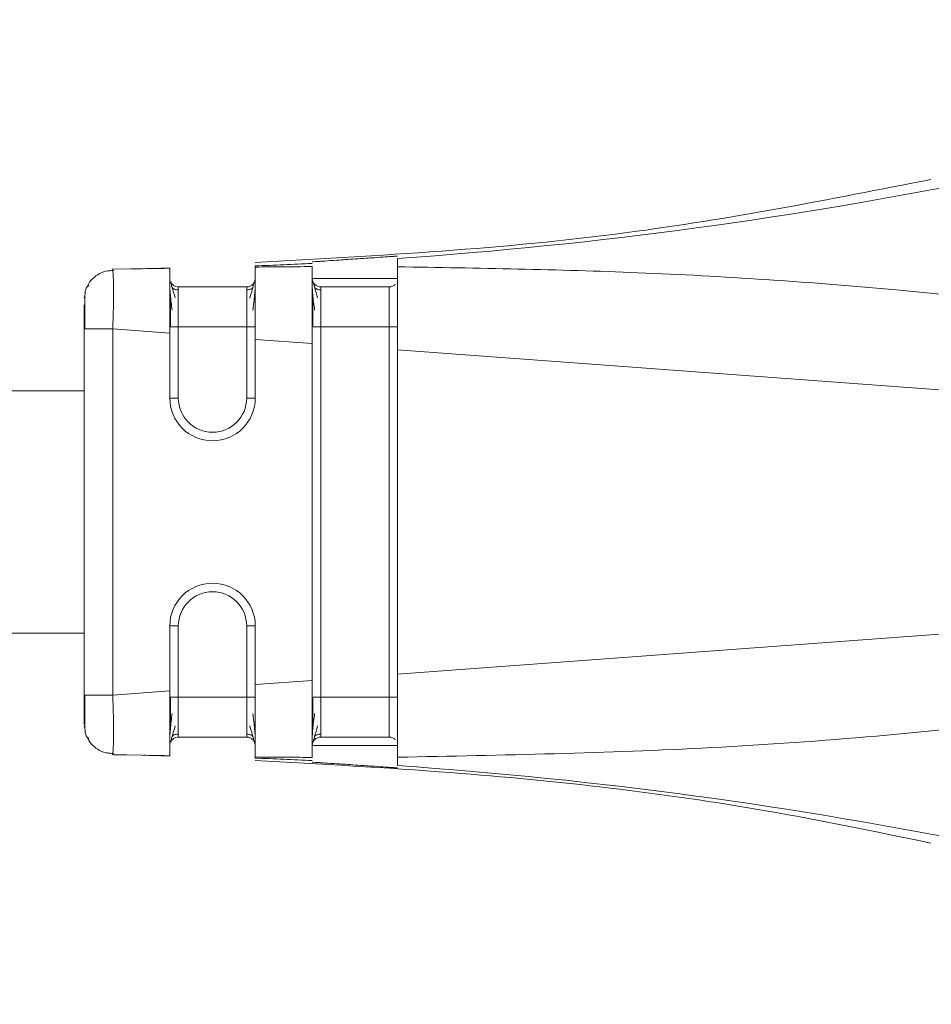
# Model space of a CAD drawing. Header units: millimetres. Extents: x -456 to 1926, y -70 to 431.
# Tile 41 of 44: x 1869 to 1885, y 156 to 173. Entities that reach past the tile are written whole.
import ezdxf

# ---------------------------------------------------------------- set-up
doc = ezdxf.new("R2010")
doc.units = ezdxf.units.MM
doc.linetypes.add('SLD-Solid', pattern=[0])

msp = doc.modelspace()

# ---------------------------------------------------------------- linework, layer by layer
at = {"color": 7, "linetype": 'SLD-Solid', "lineweight": 18}
for p, q in [((1875.449, 169.036), (1875.449, 168.889)), ((1870.439, 168.844), (1871.449, 168.863)), ((1870.447, 168.823), (1870.439, 168.844)), ((1870.462, 168.844), (1870.958, 168.855)), ((1871.454, 168.868), (1870.958, 168.855)), ((1875.449, 168.685), (1873.949, 168.685)), ((1871.599, 168.535), (1872.799, 168.535)), ((1872.948, 168.609), (1872.949, 168.622)), ((1874.099, 168.535), (1875.299, 168.535)), ((1869.949, 168.344), (1869.967, 168.437)), ((1869.949, 161.37), (1869.949, 167.799)), ((1870.449, 161.37), (1870.449, 167.799)), ((1870.449, 167.799), (1871.449, 167.725)), ((1871.449, 167.836), (1871.599, 167.836)), ((1871.599, 167.836), (1871.599, 166.585)), ((1871.599, 167.836), (1872.799, 167.836)), ((1872.799, 166.585), (1872.799, 167.836)), ((1873.949, 167.836), (1874.099, 167.836)), ((1874.099, 167.836), (1874.099, 161.333)), ((1874.099, 167.836), (1875.299, 167.836)), ((1875.299, 161.333), (1875.299, 167.836)), ((1871.449, 166.585), (1871.449, 167.725)), ((1872.949, 166.585), (1872.949, 167.615)), ((1872.949, 167.615), (1873.949, 167.541)), ((1873.949, 161.629), (1873.949, 167.541)), ((1875.449, 167.43), (1890.643, 166.306)), ((1875.449, 161.74), (1875.449, 167.43)), ((1809.539, 166.71), (1869.949, 166.71)), ((1871.449, 166.585), (1871.599, 166.585)), ((1872.949, 166.585), (1872.799, 166.585)), ((1875.449, 161.74), (1890.643, 162.863)), ((1809.539, 162.46), (1869.949, 162.46)), ((1871.449, 161.444), (1871.449, 162.585)), ((1871.449, 162.585), (1871.599, 162.585)), ((1871.599, 162.585), (1871.599, 161.333)), ((1872.799, 161.333), (1872.799, 162.585)), ((1872.949, 162.585), (1872.799, 162.585)), ((1872.949, 161.555), (1872.949, 162.585)), ((1872.949, 161.555), (1873.949, 161.629)), ((1870.449, 161.37), (1871.449, 161.444)), ((1869.949, 161.37), (1869.966, 161.37)), ((1871.599, 161.333), (1872.799, 161.333)), ((1874.099, 161.333), (1875.299, 161.333)), ((1869.949, 160.826), (1869.967, 160.733)), ((1869.957, 160.852), (1869.957, 160.781)), ((1871.599, 160.635), (1872.799, 160.635)), ((1874.099, 160.635), (1875.299, 160.635)), ((1873.949, 160.485), (1875.449, 160.485)), ((1870.439, 160.326), (1870.447, 160.346)), ((1870.439, 160.326), (1871.449, 160.307)), ((1870.958, 160.315), (1870.462, 160.325)), ((1870.958, 160.315), (1871.454, 160.301))]:
    msp.add_line(p, q, dxfattribs=at)
at = {"color": 7, "linetype": 'SLD-Solid', "lineweight": 18, "flags": 128}
for points in [[(1871.449, 161.333), (1871.451, 161.333), (1871.46, 161.333), (1871.474, 161.333), (1871.493, 161.333), (1871.515, 161.333), (1871.541, 161.333), (1871.569, 161.333), (1871.599, 161.333)], [(1873.949, 161.333), (1873.951, 161.333), (1873.96, 161.333), (1873.974, 161.333), (1873.993, 161.333), (1874.015, 161.333), (1874.041, 161.333), (1874.069, 161.333), (1874.099, 161.333)]]:
    msp.add_lwpolyline(points, dxfattribs=at)
at = {"color": 7, "linetype": 'SLD-Solid', "lineweight": 18}
for centre, radius, start, end in [((1869.99, 248.443), 79.595, 273.93236, 289.08957), ((1870.023, 248.162), 79.312, 272.11365, 272.83673), ((1874.099, 168.685), 0.15, 179.9972, 270), ((1871.599, 168.685), 0.15, 202.2284, 270), ((1872.199, 166.585), 0.75, 180, 0), ((1872.199, 166.585), 0.6, 180, 0), ((1872.199, 162.585), 0.75, 0, 180), ((1872.199, 162.585), 0.6, 0, 180), ((1871.599, 160.485), 0.15, 90, 157.0433), ((1874.099, 160.485), 0.15, 90, 180), ((1870.023, 81.009), 79.311, 87.16326, 87.88636), ((1869.99, 80.726), 79.595, 70.91041, 86.06764)]:
    msp.add_arc(centre, radius, start, end, dxfattribs=at)
for points, knots in [([(1884.805, 170.42), (1883.033, 170.072), (1879.117, 169.302), (1875.13, 169.084), (1872.945, 168.964)], [0, 0, 0, 0, 0.45216, 1, 1, 1, 1]), ([(1875.449, 169.076), (1875.438, 169.075), (1875.423, 169.075), (1875.33, 169.068), (1875.218, 169.061), (1875.069, 169.05), (1874.887, 169.038), (1874.711, 169.026), (1874.537, 169.014), (1874.349, 169.002), (1874.19, 168.991), (1874.071, 168.984), (1873.975, 168.978), (1873.959, 168.976), (1873.949, 168.975)], [0, 0, 0, 0, 0.1201084, 0.1833772, 0.2486222, 0.3470379, 0.4156022, 0.4969406, 0.5713599, 0.6382175, 0.7488006, 0.8134106, 0.8769066, 1, 1, 1, 1]), ([(1870.985, 168.855), (1870.986, 168.855), (1870.989, 168.855), (1871.306, 168.86), (1871.449, 168.863)], [0, 0, 0, 0, 0.5476621, 1, 1, 1, 1]), ([(1871.449, 168.863), (1871.449, 168.847), (1871.449, 168.817), (1871.449, 168.547), (1871.449, 168.176), (1871.449, 167.876), (1871.449, 167.725)], [0, 0, 0, 0, 0.250255, 0.500093, 0.749776, 1, 1, 1, 1]), ([(1872.949, 168.904), (1872.949, 168.902), (1872.949, 168.9), (1872.949, 168.889), (1872.949, 168.884)], [0, 0, 0, 0, 0.5536399, 1, 1, 1, 1]), ([(1873.949, 168.891), (1873.761, 168.891), (1873.428, 168.889), (1873.094, 168.886), (1872.949, 168.884)], [0, 0, 0, 0, 0.563222, 1, 1, 1, 1]), ([(1872.949, 168.884), (1872.949, 168.851), (1872.949, 168.787), (1872.948, 168.489), (1872.949, 168.09), (1872.949, 167.775), (1872.949, 167.615)], [0, 0, 0, 0, 0.256857, 0.499427, 0.744777, 1, 1, 1, 1]), ([(1873.949, 168.891), (1873.949, 168.85), (1873.949, 168.766), (1873.949, 168.447), (1873.949, 168.025), (1873.949, 167.702), (1873.949, 167.541)], [0, 0, 0, 0, 0.249034, 0.499186, 0.749184, 1, 1, 1, 1]), ([(1890.643, 166.306), (1891.17, 166.37), (1891.807, 166.447), (1892.487, 166.636), (1892.668, 166.713), (1892.744, 166.771), (1892.771, 166.8), (1892.788, 166.828), (1892.796, 166.859), (1892.793, 166.895), (1892.772, 166.934), (1892.734, 166.975), (1892.639, 167.046), (1892.442, 167.14), (1891.956, 167.309), (1890.985, 167.546), (1889.271, 167.868), (1886.91, 168.208), (1883.611, 168.559), (1879.757, 168.817), (1876.856, 168.865), (1875.449, 168.889)], [0, 0, 0, 0, 0.079633, 0.096416, 0.106506, 0.108989, 0.110947, 0.112535, 0.113904, 0.115836, 0.117972, 0.120667, 0.124353, 0.135955, 0.15357, 0.20236, 0.286651, 0.417176, 0.562519, 0.787792, 1, 1, 1, 1]), ([(1875.449, 168.889), (1875.449, 168.834), (1875.449, 168.725), (1875.449, 168.486), (1875.449, 168.369)], [0, 0, 0, 0, 0.509532, 1, 1, 1, 1]), ([(1870.467, 168.824), (1870.419, 168.822), (1870.32, 168.817), (1870.178, 168.755), (1870.056, 168.654), (1870.008, 168.561), (1869.984, 168.515)], [0, 0, 0, 0, 0.2326117, 0.4841748, 0.7442196, 1, 1, 1, 1]), ([(1870.449, 167.799), (1870.453, 167.938), (1870.461, 168.212), (1870.463, 168.557), (1870.457, 168.741), (1870.451, 168.816), (1870.448, 168.823), (1870.447, 168.823)], [0, 0, 0, 0, 0.289539, 0.569313, 0.844614, 0.990107, 1, 1, 1, 1]), ([(1870.031, 168.558), (1870.014, 168.548), (1869.981, 168.529), (1869.965, 168.465), (1869.957, 168.435)], [0, 0, 0, 0, 0.524709, 1, 1, 1, 1]), ([(1871.449, 168.62), (1871.449, 168.588), (1871.45, 168.526), (1871.458, 168.402), (1871.471, 168.268), (1871.485, 168.172), (1871.492, 168.125)], [0, 0, 0, 0, 0.262057, 0.516005, 0.761874, 1, 1, 1, 1]), ([(1871.542, 168.341), (1871.525, 168.407), (1871.497, 168.509), (1871.472, 168.595), (1871.464, 168.618), (1871.459, 168.629)], [0, 0, 0, 0, 0.485154, 0.738623, 1, 1, 1, 1]), ([(1871.599, 168.482), (1871.589, 168.483), (1871.57, 168.484), (1871.542, 168.491), (1871.515, 168.504), (1871.5, 168.516), (1871.492, 168.523)], [0, 0, 0, 0, 0.233003, 0.480022, 0.737313, 1, 1, 1, 1]), ([(1871.599, 168.535), (1871.599, 168.524), (1871.599, 168.503), (1871.599, 168.342), (1871.599, 168.111), (1871.599, 167.928), (1871.599, 167.836)], [0, 0, 0, 0, 0.250957, 0.500564, 0.749846, 1, 1, 1, 1]), ([(1872.799, 167.836), (1872.799, 167.928), (1872.799, 168.111), (1872.799, 168.342), (1872.799, 168.503), (1872.799, 168.524), (1872.799, 168.535)], [0, 0, 0, 0, 0.250154, 0.499436, 0.749043, 1, 1, 1, 1]), ([(1872.905, 168.522), (1872.897, 168.516), (1872.882, 168.503), (1872.855, 168.491), (1872.827, 168.483), (1872.808, 168.482), (1872.799, 168.482)], [0, 0, 0, 0, 0.262685, 0.519976, 0.766996, 1, 1, 1, 1]), ([(1872.938, 168.629), (1872.934, 168.617), (1872.925, 168.595), (1872.9, 168.508), (1872.873, 168.406), (1872.855, 168.338)], [0, 0, 0, 0, 0.261424, 0.514828, 1, 1, 1, 1]), ([(1872.905, 168.12), (1872.912, 168.168), (1872.926, 168.264), (1872.94, 168.399), (1872.948, 168.523), (1872.948, 168.586), (1872.949, 168.618)], [0, 0, 0, 0, 0.238194, 0.484055, 0.738008, 1, 1, 1, 1]), ([(1873.949, 168.62), (1873.949, 168.588), (1873.95, 168.526), (1873.958, 168.402), (1873.971, 168.268), (1873.985, 168.172), (1873.992, 168.125)], [0, 0, 0, 0, 0.262057, 0.516005, 0.761874, 1, 1, 1, 1]), ([(1874.042, 168.341), (1874.025, 168.407), (1873.997, 168.509), (1873.972, 168.595), (1873.964, 168.618), (1873.959, 168.629)], [0, 0, 0, 0, 0.485154, 0.738623, 1, 1, 1, 1]), ([(1874.099, 168.482), (1874.089, 168.483), (1874.07, 168.484), (1874.042, 168.491), (1874.015, 168.504), (1874, 168.516), (1873.992, 168.523)], [0, 0, 0, 0, 0.2330034, 0.4800219, 0.737313, 1, 1, 1, 1]), ([(1874.099, 168.535), (1874.099, 168.524), (1874.099, 168.503), (1874.099, 168.342), (1874.099, 168.111), (1874.099, 167.928), (1874.099, 167.836)], [0, 0, 0, 0, 0.250957, 0.500564, 0.749846, 1, 1, 1, 1]), ([(1875.407, 168.583), (1875.406, 168.581), (1875.395, 168.564), (1875.356, 168.542), (1875.318, 168.537), (1875.299, 168.535)], [0, 0, 0, 0, 0.0382266, 0.5191133, 1, 1, 1, 1]), ([(1875.299, 167.836), (1875.299, 167.928), (1875.299, 168.111), (1875.299, 168.342), (1875.299, 168.503), (1875.299, 168.524), (1875.299, 168.535)], [0, 0, 0, 0, 0.250154, 0.499436, 0.749043, 1, 1, 1, 1]), ([(1869.957, 168.389), (1869.957, 168.362), (1869.957, 168.321), (1869.957, 168.248), (1869.957, 168.224)], [0, 0, 0, 0, 0.674154, 1, 1, 1, 1]), ([(1871.459, 168.4), (1871.459, 168.361), (1871.459, 168.284), (1871.459, 168.144), (1871.459, 167.993), (1871.459, 167.889), (1871.459, 167.836)], [0, 0, 0, 0, 0.24996, 0.499871, 0.74992, 1, 1, 1, 1]), ([(1873.959, 168.4), (1873.959, 168.361), (1873.959, 168.284), (1873.959, 168.144), (1873.959, 167.993), (1873.959, 167.889), (1873.959, 167.836)], [0, 0, 0, 0, 0.24996, 0.499871, 0.74992, 1, 1, 1, 1]), ([(1875.449, 168.369), (1875.449, 168.23), (1875.449, 167.945), (1875.449, 167.604), (1875.449, 167.43)], [0, 0, 0, 0, 0.489594, 1, 1, 1, 1]), ([(1869.949, 167.799), (1869.949, 167.88), (1869.949, 168.042), (1869.949, 168.16), (1869.949, 168.219)], [0, 0, 0, 0, 0.498954, 1, 1, 1, 1]), ([(1869.957, 168.224), (1869.957, 168.201), (1869.957, 168.133), (1869.957, 167.982), (1869.957, 167.856), (1869.957, 167.793)], [0, 0, 0, 0, 0.205255, 0.602522, 1, 1, 1, 1]), ([(1875.449, 160.281), (1877.286, 160.317), (1881.063, 160.391), (1885.747, 160.802), (1889.187, 161.285), (1891.027, 161.631), (1892.056, 161.886), (1892.533, 162.068), (1892.706, 162.165), (1892.774, 162.238), (1892.795, 162.282), (1892.795, 162.326), (1892.775, 162.367), (1892.735, 162.408), (1892.674, 162.448), (1892.525, 162.521), (1892.179, 162.623), (1891.527, 162.75), (1890.978, 162.82), (1890.643, 162.863)], [0, 0, 0, 0, 0.277154, 0.569443, 0.709641, 0.801655, 0.852576, 0.869317, 0.879228, 0.882226, 0.884534, 0.88657, 0.888768, 0.891501, 0.895083, 0.899771, 0.916625, 0.949186, 1, 1, 1, 1]), ([(1873.949, 161.629), (1873.949, 161.467), (1873.949, 161.145), (1873.949, 160.723), (1873.949, 160.403), (1873.949, 160.32), (1873.949, 160.278)], [0, 0, 0, 0, 0.250822, 0.500825, 0.750972, 1, 1, 1, 1]), ([(1875.449, 161.74), (1875.449, 161.564), (1875.449, 161.221), (1875.449, 160.935), (1875.449, 160.794)], [0, 0, 0, 0, 0.510317, 1, 1, 1, 1]), ([(1871.449, 161.444), (1871.449, 161.294), (1871.449, 160.994), (1871.449, 160.622), (1871.449, 160.353), (1871.449, 160.322), (1871.449, 160.307)], [0, 0, 0, 0, 0.250098, 0.499887, 0.749619, 1, 1, 1, 1]), ([(1872.949, 161.555), (1872.949, 161.395), (1872.949, 161.08), (1872.948, 160.68), (1872.949, 160.382), (1872.949, 160.318), (1872.949, 160.285)], [0, 0, 0, 0, 0.255216, 0.500584, 0.743135, 1, 1, 1, 1]), ([(1869.949, 160.858), (1869.949, 160.863), (1869.949, 160.881), (1869.949, 161.004), (1869.949, 161.182), (1869.949, 161.307), (1869.949, 161.37)], [0, 0, 0, 0, 0.12452, 0.464871, 0.733495, 1, 1, 1, 1]), ([(1869.957, 161.376), (1869.957, 161.313), (1869.957, 161.188), (1869.957, 161.052), (1869.957, 160.995), (1869.957, 160.983)], [0, 0, 0, 0, 0.445553, 0.890852, 1, 1, 1, 1]), ([(1869.957, 161.376), (1869.957, 161.312), (1869.957, 161.224), (1869.957, 161.146), (1869.957, 161.125)], [0, 0, 0, 0, 0.727809, 1, 1, 1, 1]), ([(1869.966, 161.37), (1869.971, 161.37), (1869.985, 161.37), (1870.088, 161.37), (1870.252, 161.37), (1870.383, 161.37), (1870.449, 161.37)], [0, 0, 0, 0, 0.152691, 0.435127, 0.717564, 1, 1, 1, 1]), ([(1870.447, 160.346), (1870.448, 160.347), (1870.451, 160.354), (1870.457, 160.428), (1870.463, 160.612), (1870.461, 160.899), (1870.455, 161.161), (1870.451, 161.3), (1870.449, 161.37)], [0, 0, 0, 0, 0.009732, 0.15501, 0.430006, 0.709355, 0.853404, 1, 1, 1, 1]), ([(1871.459, 161.341), (1871.459, 161.288), (1871.459, 161.183), (1871.459, 161.031), (1871.459, 160.889), (1871.459, 160.811), (1871.459, 160.772)], [0, 0, 0, 0, 0.250249, 0.500316, 0.750202, 1, 1, 1, 1]), ([(1871.599, 161.333), (1871.599, 161.242), (1871.599, 161.058), (1871.599, 160.828), (1871.599, 160.666), (1871.599, 160.645), (1871.599, 160.635)], [0, 0, 0, 0, 0.250154, 0.499436, 0.749043, 1, 1, 1, 1]), ([(1872.799, 160.635), (1872.799, 160.645), (1872.799, 160.666), (1872.799, 160.828), (1872.799, 161.058), (1872.799, 161.242), (1872.799, 161.333)], [0, 0, 0, 0, 0.250957, 0.500564, 0.749846, 1, 1, 1, 1]), ([(1873.959, 161.341), (1873.959, 161.288), (1873.959, 161.183), (1873.959, 161.031), (1873.959, 160.889), (1873.959, 160.811), (1873.959, 160.772)], [0, 0, 0, 0, 0.250249, 0.500316, 0.750202, 1, 1, 1, 1]), ([(1874.099, 161.333), (1874.099, 161.242), (1874.099, 161.058), (1874.099, 160.828), (1874.099, 160.666), (1874.099, 160.645), (1874.099, 160.635)], [0, 0, 0, 0, 0.250154, 0.499436, 0.749043, 1, 1, 1, 1]), ([(1875.299, 160.635), (1875.299, 160.645), (1875.299, 160.666), (1875.299, 160.828), (1875.299, 161.058), (1875.299, 161.242), (1875.299, 161.333)], [0, 0, 0, 0, 0.250957, 0.500564, 0.749846, 1, 1, 1, 1]), ([(1869.957, 160.983), (1869.957, 160.946), (1869.957, 160.858), (1869.957, 160.809), (1869.957, 160.781)], [0, 0, 0, 0, 0.430026, 1, 1, 1, 1]), ([(1871.492, 161.049), (1871.485, 161.001), (1871.471, 160.903), (1871.458, 160.768), (1871.45, 160.643), (1871.449, 160.58), (1871.449, 160.548)], [0, 0, 0, 0, 0.238318, 0.484229, 0.738103, 1, 1, 1, 1]), ([(1872.949, 160.548), (1872.948, 160.58), (1872.948, 160.642), (1872.94, 160.767), (1872.926, 160.903), (1872.912, 161.001), (1872.905, 161.049)], [0, 0, 0, 0, 0.261912, 0.51579, 0.761682, 1, 1, 1, 1]), ([(1873.992, 161.049), (1873.985, 161.001), (1873.971, 160.903), (1873.958, 160.768), (1873.95, 160.643), (1873.949, 160.58), (1873.949, 160.548)], [0, 0, 0, 0, 0.238318, 0.484229, 0.738103, 1, 1, 1, 1]), ([(1869.957, 160.735), (1869.965, 160.705), (1869.981, 160.641), (1870.014, 160.621), (1870.031, 160.611)], [0, 0, 0, 0, 0.475345, 1, 1, 1, 1]), ([(1871.459, 160.54), (1871.463, 160.551), (1871.471, 160.574), (1871.497, 160.661), (1871.524, 160.764), (1871.543, 160.831)], [0, 0, 0, 0, 0.261307, 0.514798, 1, 1, 1, 1]), ([(1872.855, 160.831), (1872.873, 160.764), (1872.9, 160.661), (1872.926, 160.574), (1872.934, 160.551), (1872.938, 160.54)], [0, 0, 0, 0, 0.48507, 0.738518, 1, 1, 1, 1]), ([(1873.959, 160.54), (1873.963, 160.551), (1873.971, 160.574), (1873.997, 160.661), (1874.024, 160.764), (1874.043, 160.831)], [0, 0, 0, 0, 0.261307, 0.514798, 1, 1, 1, 1]), ([(1875.449, 160.794), (1875.449, 160.679), (1875.449, 160.443), (1875.449, 160.335), (1875.449, 160.281)], [0, 0, 0, 0, 0.490542, 1, 1, 1, 1]), ([(1869.984, 160.655), (1870.008, 160.609), (1870.056, 160.516), (1870.178, 160.415), (1870.32, 160.352), (1870.419, 160.347), (1870.467, 160.345)], [0, 0, 0, 0, 0.25578, 0.515825, 0.767388, 1, 1, 1, 1]), ([(1869.984, 160.655), (1870.008, 160.609), (1870.056, 160.516), (1870.178, 160.415), (1870.31, 160.355), (1870.399, 160.351), (1870.436, 160.349)], [0, 0, 0, 0, 0.2694513, 0.5433949, 0.8084034, 1, 1, 1, 1]), ([(1871.492, 160.647), (1871.5, 160.654), (1871.515, 160.666), (1871.542, 160.679), (1871.57, 160.686), (1871.589, 160.687), (1871.599, 160.688)], [0, 0, 0, 0, 0.262686, 0.519977, 0.766996, 1, 1, 1, 1]), ([(1872.799, 160.688), (1872.808, 160.687), (1872.827, 160.686), (1872.855, 160.679), (1872.882, 160.666), (1872.897, 160.654), (1872.905, 160.647)], [0, 0, 0, 0, 0.233001, 0.48002, 0.737312, 1, 1, 1, 1]), ([(1873.992, 160.647), (1874, 160.654), (1874.015, 160.666), (1874.042, 160.679), (1874.07, 160.686), (1874.089, 160.687), (1874.099, 160.688)], [0, 0, 0, 0, 0.262686, 0.519977, 0.766996, 1, 1, 1, 1]), ([(1875.407, 160.587), (1875.406, 160.588), (1875.395, 160.606), (1875.356, 160.627), (1875.318, 160.632), (1875.299, 160.635)], [0, 0, 0, 0, 0.037139, 0.518569, 1, 1, 1, 1]), ([(1871.449, 160.307), (1871.306, 160.309), (1870.989, 160.315), (1870.986, 160.315), (1870.985, 160.314)], [0, 0, 0, 0, 0.452351, 1, 1, 1, 1]), ([(1872.947, 160.224), (1874.093, 160.161), (1877.103, 159.997), (1881.073, 159.547), (1883.854, 158.971), (1884.807, 158.774)], [0, 0, 0, 0, 0.287812, 0.75612, 1, 1, 1, 1]), ([(1872.949, 160.285), (1873.134, 160.283), (1873.467, 160.28), (1873.801, 160.279), (1873.949, 160.278)], [0, 0, 0, 0, 0.556487, 1, 1, 1, 1]), ([(1872.949, 160.285), (1872.949, 160.279), (1872.949, 160.269), (1872.949, 160.267), (1872.949, 160.266)], [0, 0, 0, 0, 0.566355, 1, 1, 1, 1]), ([(1873.949, 160.194), (1873.959, 160.193), (1873.975, 160.192), (1874.071, 160.186), (1874.19, 160.178), (1874.349, 160.168), (1874.537, 160.156), (1874.711, 160.144), (1874.887, 160.132), (1875.069, 160.12), (1875.218, 160.109), (1875.33, 160.101), (1875.423, 160.095), (1875.438, 160.094), (1875.449, 160.094)], [0, 0, 0, 0, 0.123082, 0.18658, 0.251196, 0.361764, 0.428626, 0.503058, 0.584391, 0.652955, 0.751381, 0.816619, 0.879885, 1, 1, 1, 1]), ([(1875.449, 160.281), (1875.449, 160.235), (1875.449, 160.155), (1875.449, 160.14), (1875.449, 160.134)], [0, 0, 0, 0, 0.576678, 1, 1, 1, 1])]:
    msp.add_open_spline(points, degree=3, knots=knots, dxfattribs=at)
for points in [[(1872.949, 168.685), (1872.946, 168.665), (1872.942, 168.626), (1872.907, 168.576), (1872.858, 168.542), (1872.818, 168.537), (1872.799, 168.535)], [(1869.949, 167.799), (1869.956, 167.799), (1869.971, 167.799), (1870.087, 167.799), (1870.252, 167.799), (1870.383, 167.799), (1870.449, 167.799)], [(1872.949, 167.836), (1872.946, 167.836), (1872.942, 167.836), (1872.907, 167.836), (1872.858, 167.836), (1872.818, 167.836), (1872.799, 167.836)], [(1875.449, 167.836), (1875.446, 167.836), (1875.442, 167.836), (1875.407, 167.836), (1875.358, 167.836), (1875.318, 167.836), (1875.299, 167.836)], [(1872.949, 161.333), (1872.946, 161.333), (1872.942, 161.333), (1872.907, 161.333), (1872.858, 161.333), (1872.818, 161.333), (1872.799, 161.333)], [(1875.449, 161.333), (1875.446, 161.333), (1875.442, 161.333), (1875.407, 161.333), (1875.358, 161.333), (1875.318, 161.333), (1875.299, 161.333)], [(1872.949, 160.485), (1872.946, 160.504), (1872.942, 160.544), (1872.907, 160.593), (1872.858, 160.628), (1872.818, 160.633), (1872.799, 160.635)]]:
    msp.add_open_spline(points, degree=3, dxfattribs=at)

doc.saveas('drawing.dxf')
